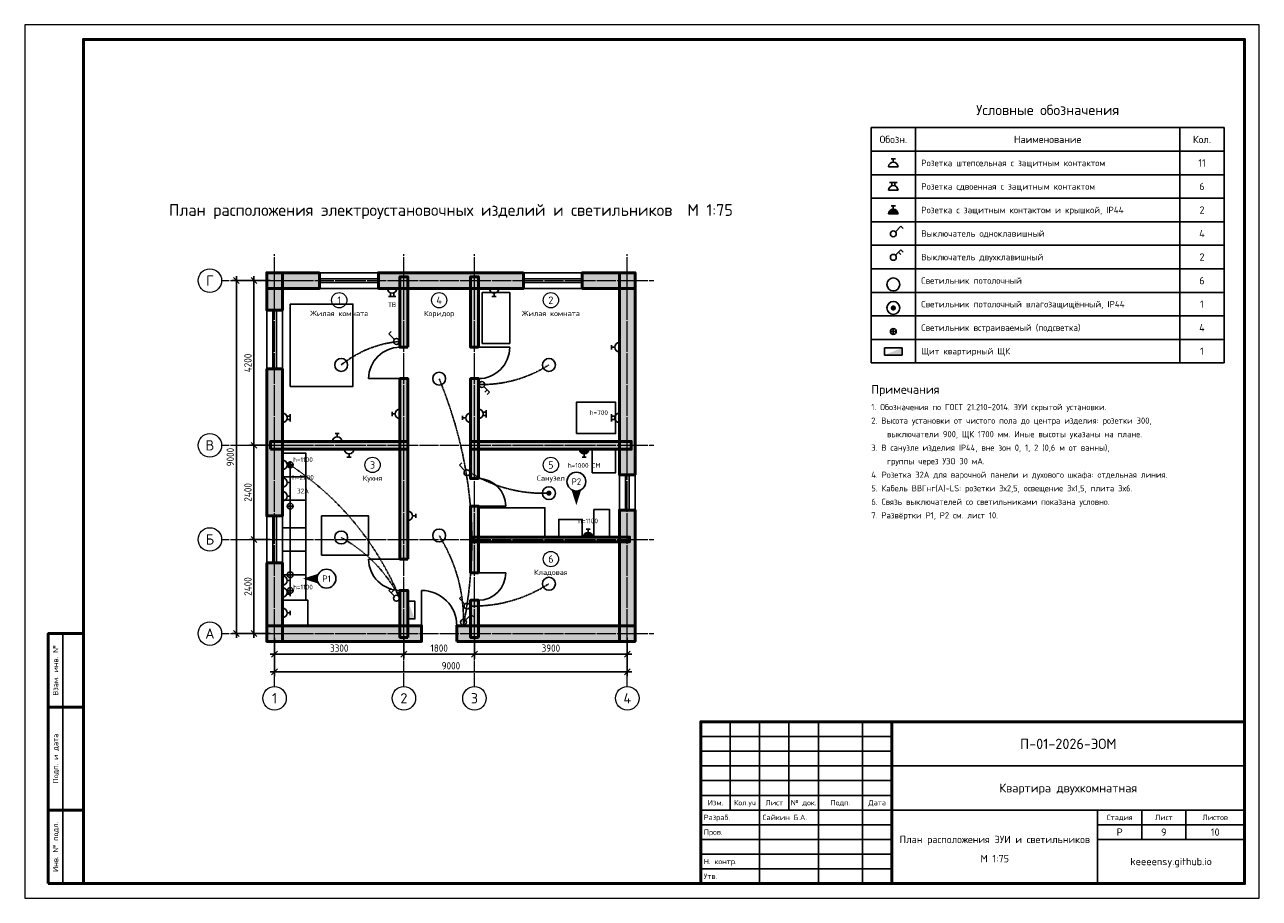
# Model space of a CAD drawing. Header units: millimetres. Extents: x 0 to 420, y 0 to 297.
import ezdxf
from ezdxf.enums import TextEntityAlignment as Align

# ---------------------------------------------------------------- set-up
doc = ezdxf.new("R2010")
doc.units = ezdxf.units.MM
doc.header["$LTSCALE"] = 0.25
doc.linetypes.add('DASHDOT', pattern=[3.556, 2.54, -0.508, 0, -0.508])
doc.linetypes.add('DASHED', pattern=[1.524, 1.27, -0.254])
for name, color, linetype in [('Мебель', 6, 'Continuous'), ('Разрез', 7, 'Continuous'), ('Связи', 1, 'DASHED'), ('Электрика', 1, 'Continuous')]:
    doc.layers.add(name, color=color, linetype=linetype)
for name, color, linetype, lineweight in [('Надписи', 7, 'Continuous', 25), ('Оси', 1, 'DASHDOT', 18), ('Помещения', 7, 'Continuous', 18), ('Проемы', 8, 'Continuous', 25), ('Размеры', 7, 'Continuous', 18), ('Рамка', 7, 'Continuous', 50), ('Стены', 8, 'Continuous', 50), ('Штамп', 7, 'Continuous', 25)]:
    doc.layers.add(name, color=color, linetype=linetype, lineweight=lineweight)
doc.styles.add('GOST', font='isocpeur.ttf', dxfattribs={"width": 0.9})
doc.dimstyles.new('ГОСТ', dxfattribs={"dimtxt": 2.5, "dimasz": 2.5, "dimexe": 1.5, "dimexo": 1.5, "dimgap": 0.8, "dimtad": 1, "dimdec": 0, "dimlfac": 75, "dimtxsty": 'GOST', "dimtsz": 1, "dimcen": 2.5, "dimdle": 1.5, "dimclrd": 7, "dimclre": 7, "dimclrt": 7, "dimazin": 3, "dimtfac": 1, "dimtmove": 0, "dimatfit": 3})

# ---------------------------------------------------------------- blocks, each defined once
blk = doc.blocks.new('ДВЕРЬ')
blk.add_line((0, 0), (0, 1))
blk.add_arc((0, 0), 1, 0, 90)
blk = doc.blocks.new('ОКНО')
for p, q in [((0, 0.5), (1, 0.5)), ((0, -0.5), (0, 0.5)), ((1, -0.5), (1, 0.5)), ((0, 0.12), (1, 0.12)), ((0, -0.12), (1, -0.12)), ((0, -0.5), (1, -0.5))]:
    blk.add_line(p, q)
blk = doc.blocks.new('РОЗЕТКА')
for p, q in [((-1.6, 0), (1.6, 0)), ((-0.7, 2.7), (0.7, 2.7)), ((0, 1.6), (0, 2.7))]:
    blk.add_line(p, q)
blk.add_arc((0, 0), 1.6, 0, 180)
blk = doc.blocks.new('РОЗЕТКА2')
for p, q in [((-1.6, 0), (1.6, 0)), ((-1.25, 2.7), (1.25, 2.7)), ((-0.55, 1.5), (-0.55, 2.7)), ((0.55, 1.5), (0.55, 2.7))]:
    blk.add_line(p, q)
blk.add_arc((0, 0), 1.6, 0, 180)
blk = doc.blocks.new('РОЗЕТКА_IP44')
h = blk.add_hatch(color=7)
edge = h.paths.add_edge_path()
edge.add_arc((0, 0), 1.6, 0, 180)
edge.add_line((-1.6, 0), (1.6, 0))
for p, q in [((-1.6, 0), (1.6, 0)), ((-0.7, 2.7), (0.7, 2.7)), ((0, 1.6), (0, 2.7))]:
    blk.add_line(p, q)
blk.add_arc((0, 0), 1.6, 0, 180)
blk = doc.blocks.new('СВЕТИЛЬНИК')
blk.add_circle((0, 0), 2.2)
blk = doc.blocks.new('СВЕТИЛЬНИК_IP44')
h = blk.add_hatch(color=7)
edge = h.paths.add_edge_path()
edge.add_arc((0, 0), 0.9, 0, 360)
blk.add_circle((0, 0), 2.2)
blk = doc.blocks.new('ТОЧЕЧНЫЙ')
for p, q in [((-1, 0), (1, 0)), ((0, -1), (0, 1))]:
    blk.add_line(p, q)
blk.add_circle((0, 0), 1)
blk = doc.blocks.new('ВЫКЛ2')
for p, q in [((0.7, 1.9), (2.6, 3.8)), ((1.8, 3), (2.6, 2.2)), ((2.6, 3.8), (3.4, 3))]:
    blk.add_line(p, q)
blk.add_circle((0, 1.2), 1)
blk = doc.blocks.new('ВЫКЛ1')
for p, q in [((0.7, 1.9), (2.6, 3.8)), ((2.6, 3.8), (3.4, 3))]:
    blk.add_line(p, q)
blk.add_circle((0, 1.2), 1)
blk = doc.blocks.new('ЩИТ')
blk.add_hatch(color=7).paths.add_polyline_path([(-3, 0), (3, 0), (3, 2.4)])
blk.add_lwpolyline([(-3, 0), (3, 0), (3, 2.4), (-3, 2.4)], close=True)

msp = doc.modelspace()

# ---------------------------------------------------------------- hatches: boundary and pattern name
at = {"layer": 'Разрез'}
for points in [[(187.667, 133.667), (189.267, 138.667), (186.067, 138.667)], [(94.667, 108.667), (99.667, 107.067), (99.667, 110.267)]]:
    msp.add_hatch(color=7, dxfattribs=at).paths.add_polyline_path(points)
at = {"layer": 'Стены'}
for points in [[(100.333, 212.667), (82.333, 212.667), (82.333, 207.333), (100.333, 207.333)], [(82.333, 212.667), (82.333, 200), (87.667, 200), (87.667, 212.667)], [(169.667, 212.667), (120.333, 212.667), (120.333, 207.333), (169.667, 207.333)], [(130.333, 187.333), (130.333, 211.333), (127.667, 211.333), (127.667, 187.333)], [(154.333, 187.333), (154.333, 211.333), (151.667, 211.333), (151.667, 187.333)], [(207.667, 212.667), (189.667, 212.667), (189.667, 207.333), (207.667, 207.333)], [(207.667, 144), (207.667, 212.667), (202.333, 212.667), (202.333, 144)], [(82.333, 180), (82.333, 130), (87.667, 130), (87.667, 180)], [(130.333, 115.333), (130.333, 176.667), (127.667, 176.667), (127.667, 115.333)], [(154.333, 142.667), (154.333, 176.667), (151.667, 176.667), (151.667, 142.667)], [(83.667, 152.667), (130.333, 152.667), (130.333, 155.333), (83.667, 155.333)], [(151.667, 152.667), (206.333, 152.667), (206.333, 155.333), (151.667, 155.333)], [(154.333, 110.667), (154.333, 133.333), (151.667, 133.333), (151.667, 110.667)], [(207.667, 87.333), (207.667, 132), (202.333, 132), (202.333, 87.333)], [(152.2, 121.2), (205.8, 121.2), (205.8, 122.8), (152.2, 122.8)], [(82.333, 114), (82.333, 87.333), (87.667, 87.333), (87.667, 114)], [(130.333, 88.667), (130.333, 104.667), (127.667, 104.667), (127.667, 88.667)], [(154.333, 88.667), (154.333, 101.333), (151.667, 101.333), (151.667, 88.667)], [(82.333, 87.333), (135, 87.333), (135, 92.667), (82.333, 92.667)], [(147, 87.333), (207.667, 87.333), (207.667, 92.667), (147, 92.667)]]:
    msp.add_hatch(color=9, dxfattribs=at).paths.add_polyline_path(points)

# ---------------------------------------------------------------- linework, layer by layer
at = {"layer": 'Мебель', "color": 9}
for points in [[(155.667, 188.667), (165, 188.667), (165, 206), (155.667, 206)], [(90.333, 174), (111.667, 174), (111.667, 202), (90.333, 202)], [(187.667, 158), (201, 158), (201, 168.667), (187.667, 168.667)], [(87.667, 143.333), (95.667, 143.333), (95.667, 151.333), (87.667, 151.333)], [(193, 144.667), (201, 144.667), (201, 152.667), (193, 152.667)], [(87.667, 135.333), (95.667, 135.333), (95.667, 143.333), (87.667, 143.333)], [(87.667, 126), (95.667, 126), (95.667, 135.333), (87.667, 135.333)], [(154.333, 122.8), (177, 122.8), (177, 132.8), (154.333, 132.8)], [(193.667, 122.8), (199, 122.8), (199, 132.133), (193.667, 132.133)], [(87.667, 118), (95.667, 118), (95.667, 126), (87.667, 126)], [(101, 116.667), (117, 116.667), (117, 130), (101, 130)], [(181.667, 122.8), (189.667, 122.8), (189.667, 128.8), (181.667, 128.8)], [(87.667, 110), (95.667, 110), (95.667, 118), (87.667, 118)], [(87.667, 101.333), (95.667, 101.333), (95.667, 110), (87.667, 110)], [(87.667, 92.667), (96.333, 92.667), (96.333, 101.333), (87.667, 101.333)]]:
    msp.add_lwpolyline(points, close=True, dxfattribs=at)
at = {"layer": 'Оси'}
for p, q in [((85, 72), (85, 219)), ((129, 72), (129, 219)), ((153, 72), (153, 219)), ((205, 72), (205, 219)), ((67, 210), (214, 210)), ((67, 154), (214, 154)), ((67, 122), (214, 122)), ((67, 90), (214, 90))]:
    msp.add_line(p, q, dxfattribs=at)
at = {"layer": 'Оси', "color": 7, "linetype": 'Continuous'}
for centre in [(63, 210), (63, 154), (63, 122), (63, 90), (85, 68), (129, 68), (153, 68), (205, 68)]:
    msp.add_circle(centre, 4, dxfattribs=at)
at = {"layer": 'Помещения'}
for centre in [(107, 203.333), (141, 203.333), (179, 203.333), (118.333, 147.333), (179, 147.333), (179, 115.333)]:
    msp.add_circle(centre, 2.6, dxfattribs=at)
at = {"layer": 'Разрез'}
for centre in [(187.667, 141.667), (102.667, 108.667)]:
    msp.add_circle(centre, 3.2, dxfattribs=at)
at = {"layer": 'Рамка'}
msp.add_line((295, 5), (295, 60), dxfattribs=at)
at = {"layer": 'Рамка', "lineweight": 18}
msp.add_lwpolyline([(0, 0), (420, 0), (420, 297), (0, 297)], close=True, dxfattribs=at)
at = {"layer": 'Рамка'}
for points in [[(20, 5), (415, 5), (415, 292), (20, 292)], [(8, 65), (20, 65), (20, 90), (8, 90)], [(8, 30), (20, 30), (20, 65), (8, 65)], [(230, 5), (415, 5), (415, 60), (230, 60)], [(8, 5), (20, 5), (20, 30), (8, 30)]]:
    msp.add_lwpolyline(points, close=True, dxfattribs=at)
at = {"layer": 'Связи', "linetype": 'DASHED', "ltscale": 0.6}
for p, q in [((90.333, 133.333), (90.333, 147.333)), ((90.333, 110), (90.333, 133.333)), ((90.333, 104.667), (90.333, 110))]:
    msp.add_line(p, q, dxfattribs=at)
for points in [[(127.667, 189.333), (126.276, 189.185), (124.904, 188.99), (123.551, 188.747), (122.217, 188.458), (120.901, 188.122), (119.604, 187.74), (118.326, 187.31), (117.067, 186.833), (115.826, 186.31), (114.604, 185.74), (113.401, 185.122), (112.217, 184.458), (111.051, 183.747), (109.904, 182.99), (108.776, 182.185), (107.667, 181.333)], [(154.333, 174.667), (155.951, 174.661), (157.552, 174.713), (159.138, 174.82), (160.708, 174.983), (162.263, 175.203), (163.802, 175.479), (165.326, 175.811), (166.833, 176.2), (168.326, 176.645), (169.802, 177.146), (171.263, 177.703), (172.708, 178.317), (174.138, 178.986), (175.552, 179.712), (176.951, 180.495), (178.333, 181.333)], [(149.267, 92.667), (150.227, 98.062), (150.99, 103.438), (151.556, 108.794), (151.925, 114.132), (152.097, 119.449), (152.073, 124.748), (151.852, 130.027), (151.433, 135.287), (150.818, 140.527), (150.006, 145.748), (148.997, 150.949), (147.792, 156.132), (146.389, 161.294), (144.79, 166.438), (142.993, 171.562), (141, 176.667)], [(127.667, 102), (126.13, 105.49), (124.487, 108.892), (122.739, 112.206), (120.883, 115.433), (118.922, 118.573), (116.854, 121.625), (114.68, 124.59), (112.4, 127.467), (110.014, 130.256), (107.521, 132.958), (104.922, 135.573), (102.217, 138.1), (99.405, 140.54), (96.487, 142.892), (93.464, 145.156), (90.333, 147.333)], [(151.667, 144.667), (153.211, 143.765), (154.773, 142.925), (156.35, 142.148), (157.943, 141.433), (159.553, 140.781), (161.179, 140.192), (162.821, 139.665), (164.48, 139.2), (166.155, 138.798), (167.846, 138.458), (169.553, 138.181), (171.277, 137.967), (173.016, 137.815), (174.772, 137.725), (176.545, 137.698), (178.333, 137.733)], [(127.667, 102), (126.78, 103.643), (125.845, 105.24), (124.861, 106.789), (123.829, 108.292), (122.749, 109.747), (121.62, 111.156), (120.442, 112.518), (119.217, 113.833), (117.942, 115.102), (116.62, 116.323), (115.249, 117.497), (113.829, 118.625), (112.361, 119.706), (110.845, 120.74), (109.28, 121.727), (107.667, 122.667)], [(149.267, 92.667), (149.289, 94.729), (149.24, 96.771), (149.118, 98.794), (148.925, 100.798), (148.66, 102.783), (148.323, 104.748), (147.914, 106.694), (147.433, 108.62), (146.881, 110.527), (146.256, 112.415), (145.56, 114.283), (144.792, 116.132), (143.952, 117.961), (143.04, 119.771), (142.056, 121.562), (141, 123.333)], [(151.667, 99.333), (153.467, 99.34), (155.249, 99.408), (157.014, 99.54), (158.761, 99.733), (160.49, 99.99), (162.201, 100.308), (163.894, 100.69), (165.57, 101.133), (167.228, 101.64), (168.868, 102.208), (170.49, 102.84), (172.094, 103.533), (173.681, 104.29), (175.249, 105.108), (176.8, 105.99), (178.333, 106.933)]]:
    msp.add_lwpolyline(points, dxfattribs=at)
at = {"layer": 'Стены', "color": 7}
for points in [[(100.333, 212.667), (82.333, 212.667), (82.333, 207.333), (100.333, 207.333)], [(82.333, 212.667), (82.333, 200), (87.667, 200), (87.667, 212.667)], [(169.667, 212.667), (120.333, 212.667), (120.333, 207.333), (169.667, 207.333)], [(130.333, 187.333), (130.333, 211.333), (127.667, 211.333), (127.667, 187.333)], [(154.333, 187.333), (154.333, 211.333), (151.667, 211.333), (151.667, 187.333)], [(207.667, 212.667), (189.667, 212.667), (189.667, 207.333), (207.667, 207.333)], [(207.667, 144), (207.667, 212.667), (202.333, 212.667), (202.333, 144)], [(82.333, 180), (82.333, 130), (87.667, 130), (87.667, 180)], [(130.333, 115.333), (130.333, 176.667), (127.667, 176.667), (127.667, 115.333)], [(154.333, 142.667), (154.333, 176.667), (151.667, 176.667), (151.667, 142.667)], [(83.667, 152.667), (130.333, 152.667), (130.333, 155.333), (83.667, 155.333)], [(151.667, 152.667), (206.333, 152.667), (206.333, 155.333), (151.667, 155.333)], [(154.333, 110.667), (154.333, 133.333), (151.667, 133.333), (151.667, 110.667)], [(207.667, 87.333), (207.667, 132), (202.333, 132), (202.333, 87.333)], [(152.2, 121.2), (205.8, 121.2), (205.8, 122.8), (152.2, 122.8)], [(82.333, 114), (82.333, 87.333), (87.667, 87.333), (87.667, 114)], [(130.333, 88.667), (130.333, 104.667), (127.667, 104.667), (127.667, 88.667)], [(154.333, 88.667), (154.333, 101.333), (151.667, 101.333), (151.667, 88.667)], [(82.333, 87.333), (135, 87.333), (135, 92.667), (82.333, 92.667)], [(147, 87.333), (207.667, 87.333), (207.667, 92.667), (147, 92.667)]]:
    msp.add_lwpolyline(points, close=True, dxfattribs=at)
at = {"layer": 'Штамп'}
for p, q in [((288, 262), (408, 262)), ((288, 262), (288, 182)), ((303, 262), (303, 182)), ((393, 262), (393, 182)), ((408, 262), (408, 182)), ((288, 254), (408, 254)), ((288, 246), (408, 246)), ((288, 238), (408, 238)), ((288, 230), (408, 230)), ((288, 222), (408, 222)), ((288, 214), (408, 214)), ((288, 206), (408, 206)), ((288, 198), (408, 198)), ((288, 190), (408, 190)), ((288, 182), (408, 182)), ((13, 65), (13, 90)), ((13, 30), (13, 65)), ((240, 30), (240, 60)), ((250, 30), (250, 60)), ((260, 30), (260, 60)), ((270, 30), (270, 60)), ((285, 30), (285, 60)), ((230, 55), (295, 55)), ((230, 50), (295, 50)), ((230, 45), (295, 45)), ((295, 45), (415, 45)), ((230, 40), (295, 40)), ((230, 35), (295, 35)), ((13, 5), (13, 30)), ((230, 30), (295, 30)), ((250, 5), (250, 30)), ((270, 5), (270, 30)), ((285, 5), (285, 30)), ((295, 30), (415, 30)), ((365, 5), (365, 30)), ((380, 20), (380, 30)), ((395, 20), (395, 30)), ((230, 25), (295, 25)), ((365, 25), (415, 25)), ((230, 20), (295, 20)), ((365, 20), (415, 20)), ((230, 15), (295, 15)), ((230, 10), (295, 10))]:
    msp.add_line(p, q, dxfattribs=at)

# ---------------------------------------------------------------- block references
at = {"layer": 'Проемы'}
for name, p, xscale, yscale, rotation in [('ОКНО', (120.333, 210), 20, 5.333333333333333, 180), ('ОКНО', (189.667, 210), 20, 5.333333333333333, 180), ('ОКНО', (85, 200), 20, 5.333333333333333, 270), ('ДВЕРЬ', (127.667, 176.667), 10.666666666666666, 10.666666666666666, 90), ('ДВЕРЬ', (154.333, 187.333), -10.666666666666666, -10.666666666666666, 90), ('ОКНО', (205, 132), 12, 5.333333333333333, 90), ('ДВЕРЬ', (154.333, 133.333), 9.333333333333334, -9.333333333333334, 90), ('ОКНО', (85, 130), 16, 5.333333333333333, 270), ('ДВЕРЬ', (127.667, 115.333), -10.666666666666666, 10.666666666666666, 90), ('ДВЕРЬ', (154.333, 110.667), -9.333333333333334, -9.333333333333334, 90)]:
    msp.add_blockref(name, p, dxfattribs=dict(at, xscale=xscale, yscale=yscale, rotation=rotation))
at = {"layer": 'Проемы', "xscale": 12, "yscale": 12}
msp.add_blockref('ДВЕРЬ', (135, 92.667), dxfattribs=at)
at = {"layer": 'Электрика'}
for name, p in [('РОЗЕТКА', (295.5, 248.7)), ('РОЗЕТКА2', (295.5, 240.7)), ('РОЗЕТКА_IP44', (295.5, 232.7)), ('ВЫКЛ1', (295.5, 224.7)), ('ВЫКЛ2', (295.5, 216.7)), ('СВЕТИЛЬНИК', (295.5, 208.7)), ('СВЕТИЛЬНИК_IP44', (295.5, 200.7)), ('ТОЧЕЧНЫЙ', (295.5, 192.7)), ('ЩИТ', (295.5, 184.7)), ('СВЕТИЛЬНИК', (107.667, 181.333)), ('СВЕТИЛЬНИК', (178.333, 181.333)), ('СВЕТИЛЬНИК', (141, 176.667)), ('РОЗЕТКА', (106.333, 155.333)), ('ТОЧЕЧНЫЙ', (90.333, 147.333)), ('СВЕТИЛЬНИК_IP44', (178.333, 137.733)), ('ТОЧЕЧНЫЙ', (90.333, 133.333)), ('СВЕТИЛЬНИК', (107.667, 122.667)), ('СВЕТИЛЬНИК', (141, 123.333)), ('РОЗЕТКА_IP44', (191.667, 122.8)), ('ТОЧЕЧНЫЙ', (90.333, 110)), ('ТОЧЕЧНЫЙ', (90.333, 104.667)), ('СВЕТИЛЬНИК', (178.333, 106.933)), ('ВЫКЛ1', (149.267, 92.667))]:
    msp.add_blockref(name, p, dxfattribs=at)
for name, p, rotation in [('РОЗЕТКА2', (125, 207.333), 180), ('РОЗЕТКА', (159.667, 207.333), 180), ('ВЫКЛ1', (127.667, 189.333), 90), ('РОЗЕТКА', (202.333, 187.333), 90), ('ВЫКЛ2', (154.333, 174.667), -90), ('РОЗЕТКА2', (87.667, 163.333), -90), ('РОЗЕТКА', (127.667, 164.667), 90), ('РОЗЕТКА', (151.667, 163.333), 90), ('РОЗЕТКА2', (154.333, 164.667), -90), ('РОЗЕТКА2', (202.333, 163.333), 90), ('РОЗЕТКА', (110.333, 152.667), 180), ('РОЗЕТКА_IP44', (190.333, 152.667), 180), ('РОЗЕТКА2', (87.667, 147.333), -90), ('ВЫКЛ1', (151.667, 144.667), 90), ('РОЗЕТКА', (87.667, 141.333), -90), ('РОЗЕТКА', (87.667, 136.667), -90), ('РОЗЕТКА', (130.333, 130), -90), ('РОЗЕТКА', (87.667, 108), -90), ('РОЗЕТКА2', (87.667, 104), -90), ('ВЫКЛ2', (127.667, 102), 90), ('ЩИТ', (130.333, 98), -90), ('ВЫКЛ1', (151.667, 99.333), 90), ('РОЗЕТКА', (87.667, 97), -90)]:
    msp.add_blockref(name, p, dxfattribs=dict(at, rotation=rotation))

# ---------------------------------------------------------------- texts
at = {"layer": 'Надписи', "style": 'GOST'}
for s, height, p in [('Условные обозначения', 3.5, (348, 268)), ('Обозн.', 2.5, (295.5, 258)), ('Наименование', 2.5, (348, 258)), ('Кол.', 2.5, (400.5, 258)), ('11', 2.5, (400.5, 250)), ('6', 2.5, (400.5, 242)), ('План расположения электроустановочных изделий и светильников  М 1:75', 4, (145, 234)), ('2', 2.5, (400.5, 234)), ('4', 2.5, (400.5, 226)), ('2', 2.5, (400.5, 218)), ('Г', 3.5, (63, 210)), ('6', 2.5, (400.5, 210)), ('1', 2.5, (400.5, 202)), ('4', 2.5, (400.5, 194)), ('1', 2.5, (400.5, 186)), ('В', 3.5, (63, 154)), ('Б', 3.5, (63, 122)), ('А', 3.5, (63, 90)), ('1', 3.5, (85, 68)), ('2', 3.5, (129, 68)), ('3', 3.5, (153, 68)), ('4', 3.5, (205, 68)), ('П-01-2026-ЭОМ', 3.5, (355, 52.5)), ('Квартира двухкомнатная', 3, (355, 37.5)), ('Изм.', 1.8, (235, 32.5)), ('Кол.уч', 1.8, (245, 32.5)), ('Лист', 1.8, (255, 32.5)), ('№ док.', 1.8, (265, 32.5)), ('Подп.', 1.8, (277.5, 32.5)), ('Дата', 1.8, (290, 32.5)), ('Стадия', 1.8, (372.5, 27.5)), ('Лист', 1.8, (387.5, 27.5)), ('Листов', 1.8, (405, 27.5)), ('План расположения ЭУИ и светильников', 2.5, (330, 20)), ('Р', 2.5, (372.5, 22.5)), ('9', 2.5, (387.5, 22.5)), ('10', 2.5, (405, 22.5)), ('М 1:75', 2.5, (330, 13.5)), ('keeeensy.github.io', 2.5, (390, 12.5))]:
    msp.add_text(s, height=height, dxfattribs=at).set_placement(p, align=Align.MIDDLE_CENTER)
for s, height, p in [('Розетка штепсельная с защитным контактом', 2.2, (305, 250)), ('Розетка сдвоенная с защитным контактом', 2.2, (305, 242)), ('Розетка с защитным контактом и крышкой, IP44', 2.2, (305, 234)), ('Выключатель одноклавишный', 2.2, (305, 226)), ('Выключатель двухклавишный', 2.2, (305, 218)), ('Светильник потолочный', 2.2, (305, 210)), ('Светильник потолочный влагозащищённый, IP44', 2.2, (305, 202)), ('Светильник встраиваемый (подсветка)', 2.2, (305, 194)), ('Щит квартирный ЩК', 2.2, (305, 186)), ('Примечания', 3, (288, 173)), ('1. Обозначения по ГОСТ 21.210-2014. ЭУИ скрытой установки.', 2.1, (288, 167)), ('2. Высота установки от чистого пола до центра изделия: розетки 300,', 2.1, (288, 162.4)), ('    выключатели 900, ЩК 1700 мм. Иные высоты указаны на плане.', 2.1, (288, 157.8)), ('3. В санузле изделия IP44, вне зон 0, 1, 2 (0,6 м от ванны),', 2.1, (288, 153.2)), ('    группы через УЗО 30 мА.', 2.1, (288, 148.6)), ('4. Розетка 32А для варочной панели и духового шкафа: отдельная линия.', 2.1, (288, 144)), ('5. Кабель ВВГнг(А)-LS: розетки 3х2,5, освещение 3х1,5, плита 3х6.', 2.1, (288, 139.4)), ('6. Связь выключателей со светильниками показана условно.', 2.1, (288, 134.8)), ('7. Развёртки Р1, Р2 см. лист 10.', 2.1, (288, 130.2)), ('Разраб.', 1.8, (231, 27.5)), ('Сайкин Б.А.', 1.8, (251, 27.5)), ('Пров.', 1.8, (231, 22.5)), ('Н. контр.', 1.8, (231, 12.5)), ('Утв.', 1.8, (231, 7.5))]:
    msp.add_text(s, height=height, dxfattribs=at).set_placement(p, align=Align.MIDDLE_LEFT)
for s, p in [('Взам. инв. №', (10.5, 77.5)), ('Подп. и дата', (10.5, 47.5)), ('Инв. № подл.', (10.5, 17.5))]:
    msp.add_text(s, height=1.8, rotation=90, dxfattribs=at).set_placement(p, align=Align.MIDDLE_CENTER)
at = {"layer": 'Помещения', "style": 'GOST'}
for s, height, p in [('1', 2.5, (107, 203.333)), ('4', 2.5, (141, 203.333)), ('2', 2.5, (179, 203.333)), ('Жилая комната', 1.8, (107, 198.833)), ('Коридор', 1.8, (141, 198.833)), ('Жилая комната', 1.8, (179, 198.833)), ('3', 2.5, (118.333, 147.333)), ('5', 2.5, (179, 147.333)), ('Кухня', 1.8, (118.333, 142.833)), ('Санузел', 1.8, (179, 142.833)), ('6', 2.5, (179, 115.333)), ('Кладовая', 1.8, (179, 110.833))]:
    msp.add_text(s, height=height, dxfattribs=at).set_placement(p, align=Align.MIDDLE_CENTER)
at = {"layer": 'Разрез', "style": 'GOST'}
for s, p in [('Р2', (187.667, 141.667)), ('Р1', (102.667, 108.667))]:
    msp.add_text(s, height=2.2, dxfattribs=at).set_placement(p, align=Align.MIDDLE_CENTER)
at = {"layer": 'Электрика', "style": 'GOST'}
for s, p in [('ТВ', (125, 201.833)), ('h=700', (195.333, 165.133)), ('h=1100', (94.667, 149.133)), ('h=1000 СМ', (190.333, 147.167)), ('h=2200', (94.667, 143.133)), ('32А', (94.667, 138.467)), ('h=1100', (191.667, 128.3)), ('h=1100', (94.667, 105.8))]:
    msp.add_text(s, height=1.6, dxfattribs=at).set_placement(p, align=Align.MIDDLE_CENTER)

# ---------------------------------------------------------------- dimensions: what is measured, and where the dimension line sits
at = {"layer": 'Размеры'}
for base, p1, p2 in [((72, 90), (85, 90), (85, 210)), ((78, 154), (85, 154), (85, 210)), ((78, 122), (85, 122), (85, 154)), ((78, 90), (85, 90), (85, 122))]:
    msp.add_linear_dim(base=base, p1=p1, p2=p2, angle=90, dimstyle='ГОСТ', dxfattribs=at).render()
for base, p1, p2 in [((85, 83), (85, 90), (129, 90)), ((85, 77), (85, 90), (205, 90)), ((129, 83), (129, 90), (153, 90)), ((153, 83), (153, 90), (205, 90))]:
    msp.add_linear_dim(base=base, p1=p1, p2=p2, dimstyle='ГОСТ', dxfattribs=at).render()

doc.saveas('drawing.dxf')
